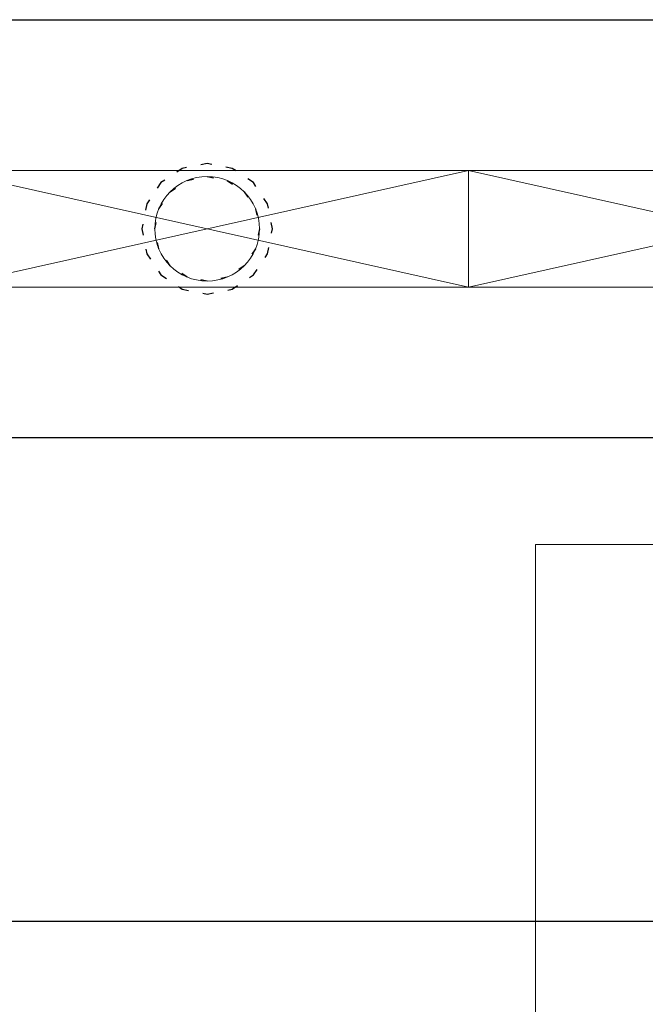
# Model space of a CAD drawing. Header units: centimetres. Extents: x -228435 to 46820, y -89367 to 152985.
# Tile 70 of 252: x -31926 to -30730, y 36520 to 38404. Entities that reach past the tile are written whole.
import ezdxf

# ---------------------------------------------------------------- set-up
doc = ezdxf.new("R2010")
doc.units = ezdxf.units.CM
doc.header["$LTSCALE"] = 50
for name, pattern in [('CADVENT_HIDDEN', [0.8, 0.25, -0.55]), ('Kondygnacja  -0_5$0$HIDDEN', [9.525, 6.35, -3.175]), ('Kondygnacja  -0_5$0$HIDDEN2', [4.7625, 3.175, -1.5875])]:
    doc.linetypes.add(name, pattern=pattern)
for name, color, linetype in [('01-103-Went PP_poziom-0_5$0$L_Nawiew', 3, 'Continuous'), ('bgde-nawiewEXP', 1, 'Continuous'), ('bgde-nawiewHIDDEN', 1, 'Continuous'), ('Kondygnacja  -0_5$0$ARCH_KONSTR_POWYŻEJ RZUTU', 8, 'Kondygnacja  -0_5$0$HIDDEN'), ('Kondygnacja  -0_5$0$ARCH_KONSTR_POWYŻEJ RZUTU_IST', 8, 'Kondygnacja  -0_5$0$HIDDEN2')]:
    doc.layers.add(name, color=color, linetype=linetype)
doc.layers.add('bgde_nawiewnik', color=11, linetype='Continuous', lineweight=5)
doc.layers.add('SU Lampy kwadratowe  -05$0$ARCH_SUFITY_PODWIESZANE', color=8, linetype='Continuous', lineweight=9)

# ---------------------------------------------------------------- blocks, each defined once
blk = doc.blocks.new('SU Lampy kwadratowe  -05$0$moduł sufitu')
at = {"layer": 'SU Lampy kwadratowe  -05$0$ARCH_SUFITY_PODWIESZANE'}
blk.add_lwpolyline([(360, -360), (540, -360), (540, -540), (360, -540)], close=True, dxfattribs=at)
blk = doc.blocks.new('SU Lampy kwadratowe  -05')
at = {"layer": 'SU Lampy kwadratowe  -05$0$ARCH_SUFITY_PODWIESZANE'}
blk.add_blockref('SU Lampy kwadratowe  -05$0$moduł sufitu', (8660, 8600), dxfattribs=at)
blk = doc.blocks.new('Kondygnacja  -0_5$0$konstrukcja istniejąca -0.5')
at = {"layer": 'Kondygnacja  -0_5$0$ARCH_KONSTR_POWYŻEJ RZUTU_IST', "ltscale": 10}
blk.add_lwpolyline([(8738, 8167.89), (9782, 8167.89)], dxfattribs=at)
blk = doc.blocks.new('A$C066D7839')
at = {"layer": 'bgde_nawiewnik'}
for p, q in [((-50, -11.15), (-50, 11.15)), ((-50, 11.15), (50, 11.15)), ((-50, -11.15), (50, 11.15)), ((50, -11.15), (-50, 11.15)), ((50, 11.15), (50, -11.15)), ((50, -11.15), (-50, -11.15))]:
    blk.add_line(p, q, dxfattribs=at)
blk.add_circle((0, 0), 10, dxfattribs=at)

msp = doc.modelspace()

# ---------------------------------------------------------------- linework, layer by layer
at = {"layer": 'bgde-nawiewEXP', "linetype": 'Continuous'}
msp.add_lwpolyline([(-40588.801, 38403.941), (-19380.813, 38403.941), (-19380.813, 37603.941), (-40588.801, 37603.941)], dxfattribs=at)
at = {"layer": 'bgde-nawiewHIDDEN', "linetype": 'CADVENT_HIDDEN'}
for points in [[(-31692.838, 38003.868), (-31683.323, 37956.032), (-31656.226, 37915.479), (-31615.674, 37888.383), (-31567.838, 37878.868), (-31520.003, 37888.383), (-31479.45, 37915.479), (-31452.353, 37956.032), (-31442.838, 38003.868), (-31452.353, 38051.703), (-31479.45, 38092.256), (-31520.003, 38119.352), (-31567.838, 38128.868), (-31615.674, 38119.352), (-31656.226, 38092.256), (-31683.323, 38051.703)], [(-31692.838, 38003.868), (-31683.323, 37956.032), (-31656.226, 37915.479), (-31615.674, 37888.383), (-31567.838, 37878.868), (-31520.003, 37888.383), (-31479.45, 37915.479), (-31452.353, 37956.032), (-31442.838, 38003.868), (-31452.353, 38051.703), (-31479.45, 38092.256), (-31520.003, 38119.352), (-31567.838, 38128.868), (-31615.674, 38119.352), (-31656.226, 38092.256), (-31683.323, 38051.703)], [(-31667.838, 38003.868), (-31660.226, 38042.136), (-31638.549, 38074.578), (-31606.106, 38096.255), (-31567.838, 38103.868), (-31529.57, 38096.255), (-31497.127, 38074.578), (-31475.45, 38042.136), (-31467.838, 38003.868), (-31475.45, 37965.599), (-31497.127, 37933.157), (-31529.57, 37911.48), (-31567.838, 37903.868), (-31606.106, 37911.48), (-31638.549, 37933.157), (-31660.226, 37965.599)], [(-31667.838, 38003.868), (-31660.226, 38042.136), (-31638.549, 38074.578), (-31606.106, 38096.255), (-31567.838, 38103.868), (-31529.57, 38096.255), (-31497.127, 38074.578), (-31475.45, 38042.136), (-31467.838, 38003.868), (-31475.45, 37965.599), (-31497.127, 37933.157), (-31529.57, 37911.48), (-31567.838, 37903.868), (-31606.106, 37911.48), (-31638.549, 37933.157), (-31660.226, 37965.599)]]:
    msp.add_lwpolyline(points, close=True, dxfattribs=at)
at = {"layer": 'bgde-nawiewHIDDEN'}
msp.add_lwpolyline([(-31567.838, 38003.868), (-31567.838, 38003.868)], dxfattribs=at)

# ---------------------------------------------------------------- block references
at = {"layer": '01-103-Went PP_poziom-0_5$0$L_Nawiew', "xscale": 10, "yscale": 10, "zscale": 10}
for p in [(-31567.836, 38003.868, 987.119), (-30567.836, 38003.868, 987.119)]:
    msp.add_blockref('A$C066D7839', p, dxfattribs=at)
at = {"layer": 'Kondygnacja  -0_5$0$ARCH_KONSTR_POWYŻEJ RZUTU', "xscale": 10, "yscale": 10, "zscale": 10}
msp.add_blockref('Kondygnacja  -0_5$0$konstrukcja istniejąca -0.5', (-121140, -45000), dxfattribs=at)
at = {"layer": 'SU Lampy kwadratowe  -05$0$ARCH_SUFITY_PODWIESZANE', "xscale": 10, "yscale": 10, "zscale": 10}
msp.add_blockref('SU Lampy kwadratowe  -05', (-121140, -45000), dxfattribs=at)

doc.saveas('drawing.dxf')
